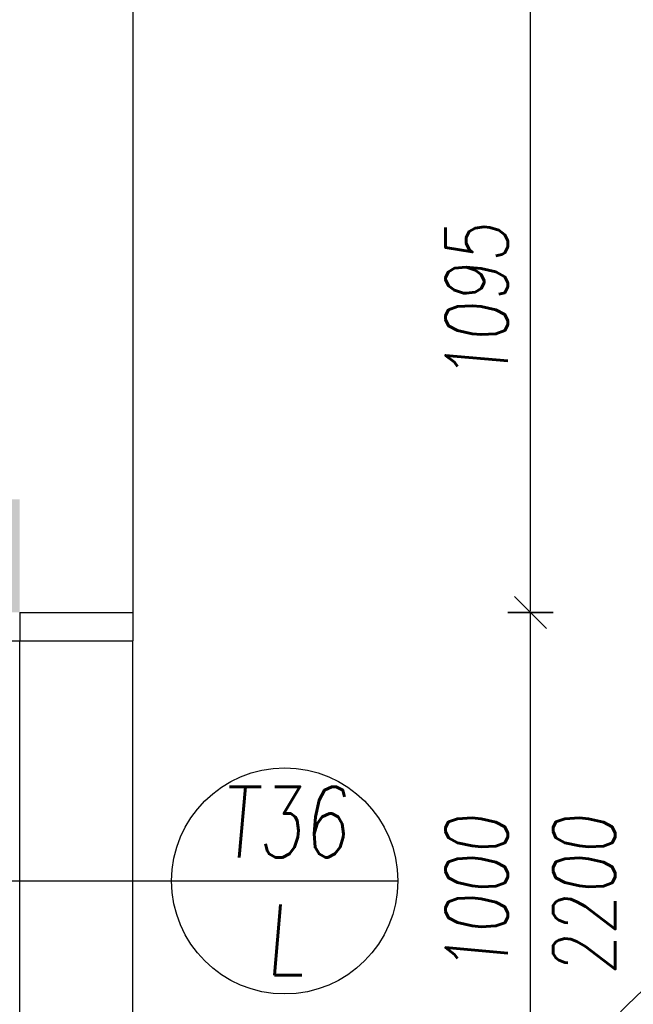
# Model space of a CAD drawing. Header units: millimetres. Extents: x 171 to 266814, y 44 to 350448.
# Tile 22 of 105: x 19858 to 20943, y 15440 to 17181. Entities that reach past the tile are written whole.
import ezdxf

# ---------------------------------------------------------------- set-up
doc = ezdxf.new("R2010")
doc.units = ezdxf.units.MM
doc.header["$LTSCALE"] = 100
doc.layers.add('DVERE', color=7, linetype='Continuous', true_color=0xf00000)
for name, color, linetype in [('KOTY 50', 7, 'Continuous'), ('KOTY-DVERE', 8, 'Continuous'), ('SRAFA_NOVA', 10, 'Continuous'), ('TENKA', 253, 'Continuous'), ('ŽB', 3, 'Continuous')]:
    doc.layers.add(name, color=color, linetype=linetype)
doc.styles.add('CS-ROMANS', font='romans.shx', dxfattribs={"width": 0.75, "oblique": 5})
doc.dimstyles.new('A_KÓTA_50', dxfattribs={"dimtxt": 110, "dimasz": 2, "dimexe": 100, "dimexo": 1500, "dimgap": 40, "dimtad": 1, "dimrnd": 1, "dimdsep": 46, "dimtxsty": 'CS-ROMANS', "dimblk": 'KOT_CARA20', "dimcen": 45, "dimse1": 1, "dimse2": 1, "dimclrd": 256, "dimclre": 256, "dimclrt": 256, "dimadec": 0, "dimazin": 0, "dimtfac": 1, "dimtix": 1, "dimtmove": 2, "dimatfit": 3, "dimldrblk": 'OBLIQUE', "dimfxl": 100, "dimtolj": 1, "dimarcsym": 0})

# ---------------------------------------------------------------- blocks, each defined once
blk = doc.blocks.new('KOT_CARA20')
for p, q in [((0, 20), (0, -20)), ((0, 0), (14.14, 14.14)), ((0, 0), (-14.14, -14.14))]:
    blk.add_line(p, q)
blk = doc.blocks.new('*D137')
at = {"layer": 'Defpoints', "color": 0, "transparency": 16777216}
for p in [(22307.6, 15728), (22307.6, 15121.6), (20057.6, 15023.3)]:
    blk.add_point(p, dxfattribs=at)
at = {"layer": 'KOTY 50', "lineweight": -2, "ltscale": 5, "transparency": 16777216}
blk.add_line((20059.6, 15121.6), (22305.6, 15121.6), dxfattribs=at)
at = {"layer": 'KOTY 50', "lineweight": -2, "transparency": 16777216, "xscale": 2, "yscale": 2, "zscale": 2, "rotation": 180}
blk.add_blockref('KOT_CARA20', (20057.6, 15121.6), dxfattribs=at)
at = {"layer": 'KOTY 50', "lineweight": -2, "transparency": 16777216, "xscale": 2, "yscale": 2, "zscale": 2}
blk.add_blockref('KOT_CARA20', (22307.6, 15121.6), dxfattribs=at)
at = {"layer": 'KOTY 50', "transparency": 16777216, "insert": (21182.6, 15216.6), "char_height": 110, "attachment_point": 5, "style": 'CS-ROMANS'}
blk.add_mtext('\\A1;2250', dxfattribs=at)
blk = doc.blocks.new('_OBLIQUE')
at = {"color": 0, "linetype": 'ByBlock', "ltscale": 15}
blk.add_line((-0.5, -0.5), (0.5, 0.5), dxfattribs=at)
blk = doc.blocks.new('*D330')
at = {"layer": 'Defpoints', "color": 0, "transparency": 16777216}
for p in [(20057.6, 16132.9), (20760.7, 16132.9), (20057.6, 15132.9)]:
    blk.add_point(p, dxfattribs=at)
at = {"layer": 'KOTY 50', "lineweight": -2, "ltscale": 5, "transparency": 16777216}
blk.add_line((20760.7, 15134.9), (20760.7, 16130.9), dxfattribs=at)
at = {"layer": 'KOTY 50', "lineweight": -2, "transparency": 16777216, "xscale": 2, "yscale": 2, "zscale": 2}
for p, rotation in [((20760.7, 16132.9), 90), ((20760.7, 15132.9), 270)]:
    blk.add_blockref('KOT_CARA20', p, dxfattribs=dict(at, rotation=rotation))
at = {"layer": 'KOTY 50', "transparency": 16777216, "char_height": 110, "attachment_point": 5, "rotation": 90, "style": 'CS-ROMANS'}
for s, insert in [('\\A1;1000', (20665.7, 15632.9)), ('\\A1;2200', (20855.7, 15632.9))]:
    blk.add_mtext(s, dxfattribs=dict(at, insert=insert))
blk = doc.blocks.new('*D331')
at = {"layer": 'Defpoints', "color": 0, "transparency": 16777216}
for p in [(20057.6, 17227.9), (20760.7, 17227.9), (20057.6, 16132.9)]:
    blk.add_point(p, dxfattribs=at)
at = {"layer": 'KOTY 50', "lineweight": -2, "ltscale": 5, "transparency": 16777216}
blk.add_line((20760.7, 16134.9), (20760.7, 17225.9), dxfattribs=at)
at = {"layer": 'KOTY 50', "lineweight": -2, "transparency": 16777216, "xscale": 2, "yscale": 2, "zscale": 2}
for p, rotation in [((20760.7, 17227.9), 90), ((20760.7, 16132.9), 270)]:
    blk.add_blockref('KOT_CARA20', p, dxfattribs=dict(at, rotation=rotation))
at = {"layer": 'KOTY 50', "transparency": 16777216, "insert": (20665.7, 16680.4), "char_height": 110, "attachment_point": 5, "rotation": 90, "style": 'CS-ROMANS'}
blk.add_mtext('\\A1;1095', dxfattribs=at)

msp = doc.modelspace()

# ---------------------------------------------------------------- hatches: boundary and pattern name
at = {"layer": 'SRAFA_NOVA'}
h = msp.add_hatch(color=253, dxfattribs=at)
h.dxf.hatch_style = 1
h.paths.add_polyline_path([(19857.606, 16332.869), (17757.606, 16332.869), (17757.606, 16132.91), (19857.606, 16132.91)])

# ---------------------------------------------------------------- linework, layer by layer
at = {"layer": 'DVERE', "color": 253}
for p, q in [((19857.606, 16132.89), (19857.606, 16082.89)), ((20057.556, 16132.89), (20057.556, 16082.89)), ((18957.606, 16082.89), (19857.606, 16082.89))]:
    msp.add_line(p, q, dxfattribs=at)
for points in [[(19857.606, 16082.89), (20057.556, 16082.89)], [(19857.606, 15132.89), (19857.606, 16082.89)], [(20057.556, 15132.89), (20057.556, 16082.89)]]:
    msp.add_lwpolyline(points, dxfattribs=at)
for centre, radius, start, end in [((19857.606, 16082.89), 900, 180, 270), ((21707.556, 14657.91), 1100, 90, 180)]:
    msp.add_arc(centre, radius, start, end, dxfattribs=at)
at = {"layer": 'KOTY-DVERE', "color": 253}
for p, q in [((18918.188, 15657.89), (20126.19, 15657.889)), ((20126.19, 15657.89), (20526.19, 15657.89))]:
    msp.add_line(p, q, dxfattribs=at)
msp.add_circle((20326.19, 15657.89), 200, dxfattribs=at)
at = {"layer": 'TENKA', "color": 253}
for p, q in [((19907.606, 16132.89), (19907.606, 16132.869)), ((20057.556, 16132.89), (20057.556, 16132.869))]:
    msp.add_line(p, q, dxfattribs=at)
msp.add_lwpolyline([(19907.556, 16132.89), (20057.556, 16132.89)], dxfattribs=at)
at = {"layer": 'ŽB', "color": 253}
for p, q in [((20057.556, 17217.91), (20057.556, 16132.91)), ((19857.606, 16132.91), (20057.606, 16132.91)), ((19857.606, 16132.91), (20057.606, 16132.91)), ((19857.606, 16132.89), (20057.606, 16132.89))]:
    msp.add_line(p, q, dxfattribs=at)

# ---------------------------------------------------------------- texts
at = {"layer": 'KOTY-DVERE', "color": 253, "insert": (20326.19, 15657.89), "char_height": 125, "attachment_point": 5, "style": 'CS-ROMANS'}
msp.add_mtext_dynamic_manual_height_columns('T36\\PL', width=125, gutter_width=12.5, heights=[0], dxfattribs=at)

# ---------------------------------------------------------------- dimensions: what is measured, and where the dimension line sits
at = {"layer": 'KOTY 50', "color": 253, "ltscale": 5}
dim = msp.add_linear_dim(base=(20760.666, 17227.91), p1=(20057.606, 16132.91), p2=(20057.556, 17227.91), angle=90, dimstyle='A_KÓTA_50', dxfattribs=at)
dim.commit()
dim.dimension.update_dxf_attribs({"geometry": '*D331', "text_midpoint": (20665.666, 16680.41)})
dim = msp.add_linear_dim(base=(20760.666, 16132.91), p1=(20057.556, 15132.89), p2=(20057.606, 16132.91), angle=90, text='<>\\X2200', dimstyle='A_KÓTA_50', dxfattribs=at)
dim.commit()
dim.dimension.update_dxf_attribs({"geometry": '*D330', "text_midpoint": (20665.666, 15632.9)})
dim = msp.add_linear_dim(base=(22307.556, 15121.597), p1=(20057.556, 15023.309), p2=(22307.556, 15727.998), dimstyle='A_KÓTA_50', dxfattribs=at)
dim.commit()
dim.dimension.update_dxf_attribs({"geometry": '*D137', "text_midpoint": (21182.556, 15216.597)})

doc.saveas('drawing.dxf')
